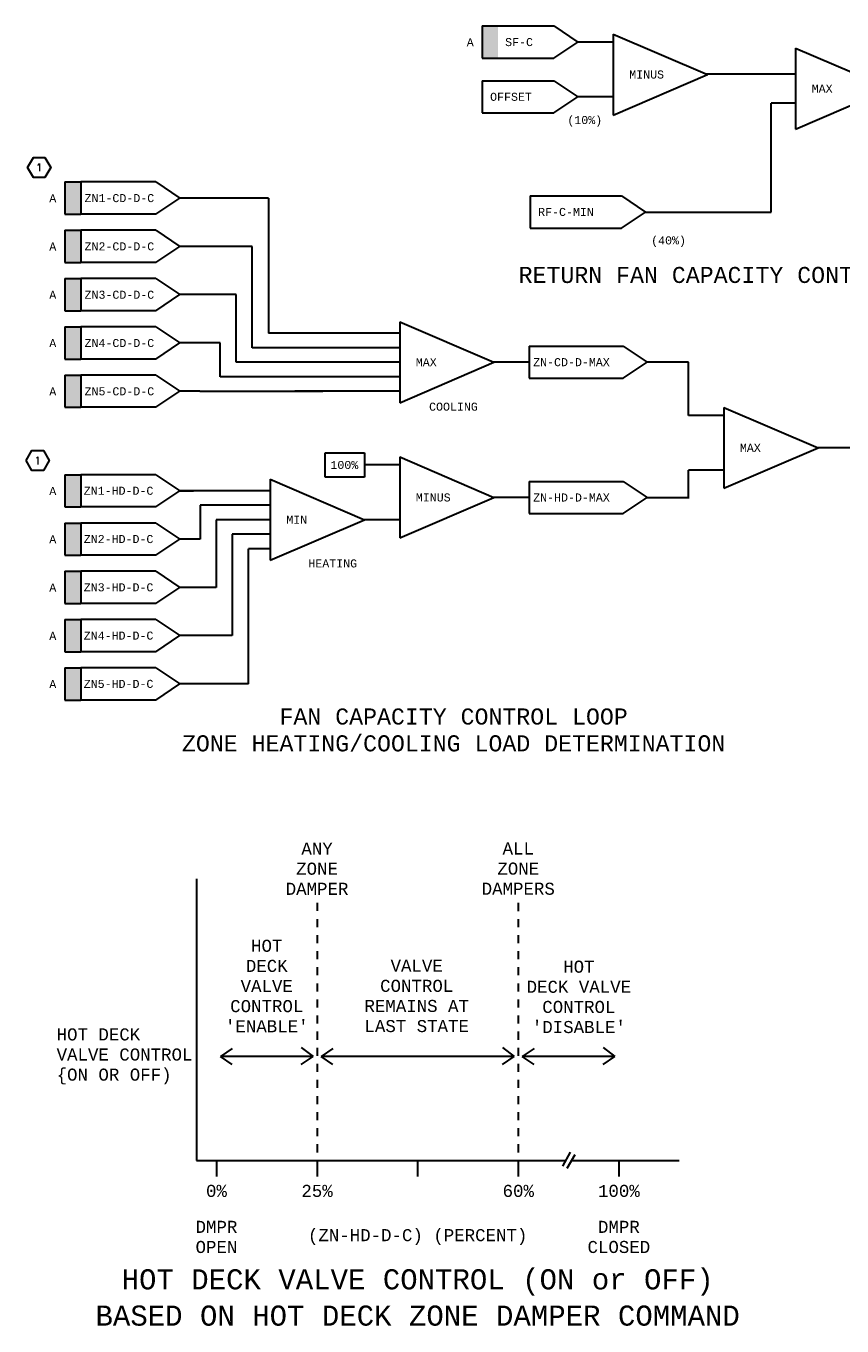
# Model space of a CAD drawing. Header units: inches. Extents: x 11.1 to 33.1, y 3.1 to 19.3.
# Tile 1 of 2: x 11.1 to 21.3, y 3.1 to 19.3. Entities that reach past the tile are written whole.
import ezdxf
from ezdxf.enums import TextEntityAlignment as Align

# ---------------------------------------------------------------- set-up
doc = ezdxf.new("R2010")
doc.units = ezdxf.units.IN
doc.header["$MEASUREMENT"] = 0
doc.layers.get('0').update_dxf_attribs({"lineweight": 13})
for name, color, linetype, lineweight in [('G-Anno-Std-Text-Tag', 231, 'Continuous', 30), ('M-ANNO-SYMB', 6, 'Continuous', 30), ('M-ANNO-TEXT', 2, 'Continuous', 30), ('M-DIAG-GRPH', 6, 'Continuous', 13), ('M-DIAG-INPD', 1, 'Continuous', 0)]:
    doc.layers.add(name, color=color, linetype=linetype, lineweight=lineweight)
doc.styles.add('Annotative', font='simplex.shx', dxfattribs={"width": 0.85, "height": 0.125})
doc.styles.add('CONTROLTXT', font='monotxt.shx')

# ---------------------------------------------------------------- blocks, each defined once
blk = doc.blocks.new('_TagHexagon')
at = {"color": 0, "linetype": 'ByBlock', "flags": 128}
blk.add_lwpolyline([(-0.144, 0), (-0.072, 0.125), (0.072, 0.125), (0.144, 0), (0.072, -0.125), (-0.072, -0.125), (-0.144, 0)], close=True, dxfattribs=at)
at = {"color": 0, "style": 'Annotative'}
blk.add_attdef('TAGNUMBER', text='', height=0.0938, dxfattribs=at).set_placement((0, -0.047), align=Align.CENTER)

msp = doc.modelspace()

# ---------------------------------------------------------------- hatches: boundary and pattern name
at = {"layer": 'M-ANNO-SYMB'}
for points in [[(16.793, 18.857), (16.793, 19.258), (16.993, 19.258), (16.993, 18.857)], [(11.607, 16.919), (11.607, 17.319), (11.807, 17.319), (11.807, 16.919)], [(11.607, 16.319), (11.607, 16.719), (11.807, 16.719), (11.807, 16.319)], [(11.607, 15.719), (11.607, 16.119), (11.807, 16.119), (11.807, 15.719)], [(11.607, 15.119), (11.607, 15.519), (11.807, 15.519), (11.807, 15.119)], [(11.607, 14.519), (11.607, 14.919), (11.807, 14.919), (11.807, 14.519)], [(11.607, 13.281), (11.607, 13.681), (11.807, 13.681), (11.807, 13.281)], [(11.607, 12.681), (11.607, 13.081), (11.807, 13.081), (11.807, 12.681)], [(11.607, 12.081), (11.607, 12.481), (11.807, 12.481), (11.807, 12.081)], [(11.607, 11.481), (11.607, 11.881), (11.807, 11.881), (11.807, 11.481)], [(11.607, 10.881), (11.607, 11.281), (11.807, 11.281), (11.807, 10.881)]]:
    msp.add_hatch(color=256, dxfattribs=at).paths.add_polyline_path(points)

# ---------------------------------------------------------------- linework, layer by layer
for p, q in [((16.793, 19.258), (17.686, 19.258)), ((16.793, 19.258), (16.793, 18.857)), ((17.686, 19.258), (17.983, 19.057)), ((18.422, 19.157), (19.593, 18.654)), ((18.422, 19.157), (18.422, 18.151)), ((17.686, 18.857), (17.983, 19.057)), ((18.422, 19.057), (17.983, 19.057)), ((20.689, 18.983), (21.859, 18.479)), ((20.689, 18.983), (20.689, 17.976)), ((16.793, 18.857), (17.686, 18.857)), ((18.422, 18.151), (19.593, 18.654)), ((20.689, 18.659), (19.56, 18.659)), ((16.793, 18.577), (17.686, 18.577)), ((16.793, 18.577), (16.793, 18.177)), ((17.686, 18.577), (17.983, 18.377)), ((20.689, 17.976), (21.859, 18.479)), ((17.686, 18.177), (17.983, 18.377)), ((18.422, 18.377), (17.983, 18.377)), ((20.689, 18.299), (20.384, 18.299)), ((20.384, 16.946, -0.004), (20.384, 18.299, 0.001)), ((16.793, 18.177), (17.686, 18.177)), ((11.607, 17.319, 0.021), (11.807, 17.319, 0.021)), ((11.607, 17.319, 0.021), (11.607, 16.919, 0.021)), ((12.74, 17.319, 0.021), (11.807, 17.319, 0.021)), ((11.807, 17.319, 0.021), (11.807, 16.919, 0.021)), ((12.74, 17.319, 0.021), (13.038, 17.119, 0.021)), ((17.39, 17.146), (18.524, 17.146)), ((17.39, 17.146), (17.39, 16.746)), ((18.524, 17.146), (18.822, 16.946)), ((12.74, 16.919, 0.021), (13.038, 17.119, 0.021)), ((14.138, 17.119, 0.021), (14.138, 15.439, 0.021)), ((11.607, 16.919, 0.021), (11.807, 16.919, 0.021)), ((12.74, 16.919, 0.021), (11.807, 16.919, 0.021)), ((18.524, 16.746), (18.822, 16.946)), ((11.607, 16.719, 0.021), (11.807, 16.719, 0.021)), ((11.607, 16.719, 0.021), (11.607, 16.319, 0.021)), ((12.74, 16.719, 0.021), (11.807, 16.719, 0.021)), ((11.807, 16.719, 0.021), (11.807, 16.319, 0.021)), ((12.74, 16.719, 0.021), (13.038, 16.519, 0.021)), ((17.39, 16.746), (18.524, 16.746)), ((12.74, 16.319, 0.021), (13.038, 16.519, 0.021)), ((13.938, 15.259, 0.021), (13.938, 16.519, 0.021)), ((11.607, 16.319, 0.021), (11.807, 16.319, 0.021)), ((12.74, 16.319, 0.021), (11.807, 16.319, 0.021)), ((11.607, 16.119, 0.021), (11.807, 16.119, 0.021)), ((11.607, 16.119, 0.021), (11.607, 15.719, 0.021)), ((12.74, 16.119, 0.021), (11.807, 16.119, 0.021)), ((11.807, 16.119, 0.021), (11.807, 15.719, 0.021)), ((12.74, 16.119, 0.021), (13.038, 15.919, 0.021)), ((12.74, 15.719, 0.021), (13.038, 15.919, 0.021)), ((13.738, 15.079, 0.021), (13.738, 15.919, 0.021)), ((11.607, 15.719, 0.021), (11.807, 15.719, 0.021)), ((12.74, 15.719, 0.021), (11.807, 15.719, 0.021)), ((11.607, 15.519, 0.021), (11.807, 15.519, 0.021)), ((11.607, 15.519, 0.021), (11.607, 15.119, 0.021)), ((12.74, 15.519, 0.021), (11.807, 15.519, 0.021)), ((11.807, 15.519, 0.021), (11.807, 15.119, 0.021)), ((12.74, 15.519, 0.021), (13.038, 15.319, 0.021)), ((15.77, 15.582, 0.021), (16.941, 15.079, 0.021)), ((15.77, 15.582, 0.021), (15.77, 14.575, 0.021)), ((15.77, 15.439, 0.021), (14.138, 15.439, 0.021)), ((12.74, 15.119, 0.021), (13.038, 15.319, 0.021)), ((13.538, 14.899, 0.021), (13.538, 15.319, 0.021)), ((15.77, 15.259, 0.021), (13.938, 15.259, 0.021)), ((17.38, 15.279, 0.021), (17.38, 14.879, 0.021)), ((17.38, 15.279, 0.021), (18.547, 15.279, 0.021)), ((18.547, 15.279, 0.021), (18.845, 15.079, 0.021)), ((11.607, 15.119, 0.021), (11.807, 15.119, 0.021)), ((12.74, 15.119, 0.021), (11.807, 15.119, 0.021)), ((15.77, 15.079, 0.021), (13.738, 15.079, 0.021)), ((15.77, 14.575, 0.021), (16.941, 15.079, 0.021)), ((17.38, 15.079, 0.021), (16.941, 15.079, 0.021)), ((18.547, 14.879, 0.021), (18.845, 15.079, 0.021)), ((19.359, 15.079, 0.021), (18.845, 15.079, 0.021)), ((19.359, 14.418, 0.021), (19.359, 15.079, 0.021)), ((11.607, 14.919, 0.021), (11.807, 14.919, 0.021)), ((11.607, 14.919, 0.021), (11.607, 14.519, 0.021)), ((12.74, 14.919, 0.021), (11.807, 14.919, 0.021)), ((11.807, 14.919, 0.021), (11.807, 14.519, 0.021)), ((12.74, 14.919, 0.021), (13.038, 14.719, 0.021)), ((15.77, 14.899, 0.021), (13.538, 14.899, 0.021)), ((17.38, 14.879, 0.021), (18.547, 14.879, 0.021)), ((12.74, 14.519, 0.021), (13.038, 14.719, 0.021)), ((13.288, 14.719, 0.021), (14.816, 14.719, 0.021)), ((15.77, 14.719, 0.021), (14.466, 14.719, 0.021)), ((11.607, 14.519, 0.021), (11.807, 14.519, 0.021)), ((12.74, 14.519, 0.021), (11.807, 14.519, 0.021)), ((19.797, 14.418, 0.021), (19.359, 14.418, 0.021)), ((19.797, 14.518, 0.021), (20.968, 14.015, 0.021)), ((19.797, 14.518, 0.021), (19.797, 13.512, 0.021)), ((14.842, 13.652, 0.021), (14.842, 13.952, 0.021)), ((14.842, 13.952, 0.021), (15.332, 13.952, 0.021)), ((15.332, 13.952, 0.021), (15.332, 13.652, 0.021)), ((15.77, 13.902, 0.021), (16.941, 13.398, 0.021)), ((15.77, 13.902, 0.021), (15.77, 12.895, 0.021)), ((19.797, 13.512, 0.021), (20.968, 14.015, 0.021)), ((21.406, 14.015, 0.021), (20.968, 14.015, 0.021)), ((15.77, 13.802, 0.021), (15.332, 13.802, 0.021)), ((19.797, 13.738, 0.021), (19.359, 13.738, 0.021)), ((19.359, 13.398, 0.021), (19.359, 13.738, 0.021)), ((11.607, 13.681, 0.043), (11.807, 13.681, 0.043)), ((11.607, 13.681, 0.043), (11.607, 13.281, 0.043)), ((12.74, 13.681, 0.043), (11.807, 13.681, 0.043)), ((11.807, 13.681, 0.043), (11.807, 13.281, 0.043)), ((12.74, 13.681, 0.043), (13.038, 13.481, 0.043)), ((14.161, 13.625, 0.043), (15.332, 13.121, 0.043)), ((14.161, 13.625, 0.043), (14.161, 12.618, 0.043)), ((15.332, 13.652, 0.021), (14.842, 13.652, 0.021)), ((17.38, 13.598, 0.021), (17.38, 13.198, 0.021)), ((17.38, 13.598, 0.021), (18.547, 13.598, 0.021)), ((18.547, 13.598, 0.021), (18.845, 13.398, 0.021)), ((12.74, 13.281, 0.043), (13.038, 13.481, 0.043)), ((14.161, 13.481, 0.043), (13.038, 13.481, 0.043)), ((13.038, 13.481, 0.043), (13.206, 13.481, 0.043)), ((11.607, 13.281, 0.043), (11.807, 13.281, 0.043)), ((12.74, 13.281, 0.043), (11.807, 13.281, 0.043)), ((14.161, 13.301, 0.043), (13.29, 13.301, 0.043)), ((13.29, 13.301, 0.043), (13.29, 12.881, 0.043)), ((15.77, 12.895, 0.021), (16.941, 13.398, 0.021)), ((17.38, 13.398, 0.021), (16.941, 13.398, 0.021)), ((18.547, 13.198, 0.021), (18.845, 13.398, 0.021)), ((13.49, 13.121, 0.043), (13.49, 12.281, 0.043)), ((14.161, 13.121, 0.043), (13.49, 13.121, 0.043)), ((14.161, 12.618, 0.043), (15.332, 13.121, 0.043)), ((15.77, 13.121, 0.021), (15.332, 13.121, 0.021)), ((17.38, 13.198, 0.021), (18.547, 13.198, 0.021)), ((11.607, 13.081, 0.043), (11.807, 13.081, 0.043)), ((11.607, 13.081, 0.043), (11.607, 12.681, 0.043)), ((12.74, 13.081, 0.043), (11.807, 13.081, 0.043)), ((11.807, 13.081, 0.043), (11.807, 12.681, 0.043)), ((12.74, 13.081, 0.043), (13.038, 12.881, 0.043)), ((14.161, 12.941, 0.043), (13.69, 12.941, 0.043)), ((13.69, 12.941, 0.043), (13.69, 11.681, 0.043)), ((12.74, 12.681, 0.043), (13.038, 12.881, 0.043)), ((11.607, 12.681, 0.043), (11.807, 12.681, 0.043)), ((12.74, 12.681, 0.043), (11.807, 12.681, 0.043)), ((13.89, 11.081, 0.043), (13.89, 12.761, 0.043)), ((14.161, 12.761, 0.043), (13.89, 12.761, 0.043)), ((11.607, 12.481, 0.043), (11.807, 12.481, 0.043)), ((11.607, 12.481, 0.043), (11.607, 12.081, 0.043)), ((12.74, 12.481, 0.043), (11.807, 12.481, 0.043)), ((11.807, 12.481, 0.043), (11.807, 12.081, 0.043)), ((12.74, 12.481, 0.043), (13.038, 12.281, 0.043)), ((12.74, 12.081, 0.043), (13.038, 12.281, 0.043)), ((11.607, 12.081, 0.043), (11.807, 12.081, 0.043)), ((12.74, 12.081, 0.043), (11.807, 12.081, 0.043)), ((11.607, 11.881, 0.043), (11.807, 11.881, 0.043)), ((11.607, 11.881, 0.043), (11.607, 11.481, 0.043)), ((12.74, 11.881, 0.043), (11.807, 11.881, 0.043)), ((11.807, 11.881, 0.043), (11.807, 11.481, 0.043)), ((12.74, 11.881, 0.043), (13.038, 11.681, 0.043)), ((12.74, 11.481, 0.043), (13.038, 11.681, 0.043)), ((11.607, 11.481, 0.043), (11.807, 11.481, 0.043)), ((12.74, 11.481, 0.043), (11.807, 11.481, 0.043)), ((11.607, 11.281, 0.043), (11.807, 11.281, 0.043)), ((11.607, 11.281, 0.043), (11.607, 10.881, 0.043)), ((12.74, 11.281, 0.043), (11.807, 11.281, 0.043)), ((11.807, 11.281, 0.043), (11.807, 10.881, 0.043)), ((12.74, 11.281, 0.043), (13.038, 11.081, 0.043)), ((12.74, 10.881, 0.043), (13.038, 11.081, 0.043)), ((11.607, 10.881, 0.043), (11.807, 10.881, 0.043)), ((12.74, 10.881, 0.043), (11.807, 10.881, 0.043))]:
    msp.add_line(p, q, dxfattribs=at)
at = {"layer": 'M-ANNO-SYMB', "color": 6}
for p, q in [((14.138, 17.119, 0.021), (13.038, 17.119, 0.021)), ((18.822, 16.946), (20.384, 16.946)), ((13.938, 16.519, 0.021), (13.038, 16.519, 0.021)), ((13.738, 15.919, 0.021), (13.038, 15.919, 0.021)), ((13.538, 15.319, 0.021), (13.038, 15.319, 0.021)), ((13.288, 14.719, 0.021), (13.038, 14.719, 0.021)), ((18.845, 13.398, 0.021), (19.366, 13.398, 0.021)), ((13.29, 12.881, 0.043), (13.038, 12.881, 0.043)), ((13.49, 12.281, 0.043), (13.038, 12.281, 0.043)), ((13.69, 11.681, 0.043), (13.038, 11.681, 0.043)), ((13.89, 11.081, 0.043), (13.038, 11.081, 0.043))]:
    msp.add_line(p, q, dxfattribs=at)
at = {"layer": 'M-DIAG-GRPH', "linetype": 'Continuous', "lineweight": 30}
for p, q in [((13.243, 8.66), (13.243, 5.16)), ((14.743, 8.36), (14.743, 8.26)), ((17.243, 8.359), (17.243, 8.259)), ((14.743, 8.159), (14.743, 8.06)), ((17.243, 8.159), (17.243, 8.059)), ((14.743, 7.96), (14.743, 7.86)), ((17.243, 7.96), (17.243, 7.86)), ((14.743, 7.76), (14.743, 7.66)), ((17.243, 7.76), (17.243, 7.66)), ((14.743, 7.56), (14.743, 7.46)), ((17.243, 7.56), (17.243, 7.46)), ((14.743, 7.36), (14.743, 7.26)), ((17.243, 7.36), (17.243, 7.26)), ((14.743, 7.16), (14.743, 7.06)), ((17.243, 7.16), (17.243, 7.06)), ((14.743, 6.96), (14.743, 6.86)), ((17.243, 6.96), (17.243, 6.86)), ((14.743, 6.76), (14.743, 6.66)), ((17.243, 6.76), (17.243, 6.66)), ((14.743, 6.56), (14.743, 6.46)), ((17.243, 6.56), (17.243, 6.46)), ((14.743, 6.36), (14.743, 6.26)), ((17.243, 6.36), (17.243, 6.26)), ((14.743, 6.16), (14.743, 6.06)), ((17.243, 6.16), (17.243, 6.06)), ((14.743, 5.96), (14.743, 5.86)), ((17.243, 5.96), (17.243, 5.86)), ((14.743, 5.76), (14.743, 5.66)), ((17.243, 5.76), (17.243, 5.66)), ((14.743, 5.56), (14.743, 5.46)), ((17.243, 5.56), (17.243, 5.46)), ((14.743, 5.36), (14.743, 5.26)), ((17.243, 5.36), (17.243, 5.26)), ((17.89, 5.262), (17.791, 5.089)), ((17.945, 5.231), (17.845, 5.058)), ((13.243, 5.16), (17.831, 5.16)), ((13.493, 5.16), (13.493, 4.96)), ((14.743, 5.16), (14.743, 4.96)), ((15.993, 5.16), (15.993, 4.96)), ((17.243, 5.16), (17.243, 4.96)), ((17.904, 5.16), (19.243, 5.16)), ((18.493, 5.16), (18.493, 4.96))]:
    msp.add_line(p, q, dxfattribs=at)
at = {"layer": 'M-DIAG-GRPH', "lineweight": 30}
for p, q in [((13.689, 6.552), (13.543, 6.452)), ((14.546, 6.562), (14.693, 6.452)), ((14.939, 6.552), (14.793, 6.452)), ((17.046, 6.562), (17.193, 6.452)), ((17.439, 6.552), (17.293, 6.452)), ((18.296, 6.562), (18.443, 6.452)), ((14.693, 6.452), (13.543, 6.452)), ((13.689, 6.352), (13.543, 6.452)), ((14.546, 6.351), (14.693, 6.452)), ((17.193, 6.452), (14.793, 6.452)), ((14.939, 6.352), (14.793, 6.452)), ((17.046, 6.351), (17.193, 6.452)), ((18.443, 6.452), (17.293, 6.452)), ((17.439, 6.352), (17.293, 6.452)), ((18.296, 6.35), (18.443, 6.452))]:
    msp.add_line(p, q, dxfattribs=at)

# ---------------------------------------------------------------- block references
at = {"layer": 'G-Anno-Std-Text-Tag'}
ref = msp.add_blockref('_TagHexagon', (11.29, 17.5), dxfattribs=at)
ref.add_attrib('TAGNUMBER', '1', dxfattribs={"layer": '0', "color": 0, "transparency": 16777216, "height": 0.0938, "style": 'Annotative'}).set_placement((11.29, 17.453), align=Align.CENTER)
ref = msp.add_blockref('_TagHexagon', (11.271, 13.857, 0.021), dxfattribs=at)
ref.add_attrib('TAGNUMBER', '1', dxfattribs={"layer": '0', "color": 0, "transparency": 16777216, "height": 0.0938, "style": 'Annotative'}).set_placement((11.271, 13.81, 0.021), align=Align.CENTER)

# ---------------------------------------------------------------- texts
at = {"layer": 'M-ANNO-TEXT', "style": 'CONTROLTXT'}
for s, insert, char_height, width, attachment_point in [('A', (16.603, 19.105), 0.1, 0.10559, 1), ('SF-C', (17.08, 19.057), 0.1, 0.89802, 4), ('MINUS', (18.622, 18.654), 0.1, 0.1842, 4), ('OFFSET', (16.893, 18.377), 0.1, 0.89802, 4), ('MAX', (20.889, 18.479), 0.1, 0.1842, 4), ('A', (11.416, 17.167, 0.021), 0.1, 0.10559, 1), ('ZN1-CD-D-C', (11.854, 17.118), 0.1, 0.2775, 4), ('RF-C-MIN', (17.49, 16.946), 0.1, 0.99242, 4), ('A', (11.416, 16.567, 0.021), 0.1, 0.10559, 1), ('ZN2-CD-D-C', (11.854, 16.518), 0.1, 0.2775, 4), ('RETURN FAN CAPACITY CONTROL LOOP', (20.017, 16.061, -0.015), 0.2, 10.23958, 8), ('A', (11.416, 15.967, 0.021), 0.1, 0.10559, 1), ('ZN3-CD-D-C', (11.854, 15.917), 0.1, 0.2775, 4), ('A', (11.416, 15.367, 0.021), 0.1, 0.10559, 1), ('ZN4-CD-D-C', (11.854, 15.317), 0.1, 0.2775, 4), ('MAX', (15.97, 15.079, 0.021), 0.1, 0.1842, 4), ('ZN-CD-D-MAX', (17.428, 15.079, 0.021), 0.1, 1.08551, 4), ('A', (11.416, 14.766, 0.021), 0.1, 0.10559, 1), ('ZN5-CD-D-C', (11.854, 14.717), 0.1, 0.2775, 4), ('COOLING', (16.135, 14.526, 0.021), 0.1, 0.1842, 4), ('MAX', (19.997, 14.015, 0.021), 0.1, 0.1842, 4), ('100%', (15.082, 13.852, 0.021), 0.1, 0.8, 2), ('A', (11.416, 13.529, 0.043), 0.1, 0.10559, 1), ('ZN1-HD-D-C', (11.844, 13.481, 0.043), 0.1, 0.2775, 4), ('MINUS', (15.97, 13.398, 0.021), 0.1, 0.1842, 4), ('ZN-HD-D-MAX', (17.428, 13.398, 0.021), 0.1, 1.08551, 4), ('MIN', (14.361, 13.121, 0.043), 0.1, 0.1842, 4), ('A', (11.416, 12.929, 0.043), 0.1, 0.10559, 1), ('ZN2-HD-D-C', (11.844, 12.881, 0.043), 0.1, 0.2775, 4), ('HEATING', (14.635, 12.578, 0.043), 0.1, 0.1842, 4), ('A', (11.416, 12.329, 0.043), 0.1, 0.10559, 1), ('ZN3-HD-D-C', (11.844, 12.281, 0.043), 0.1, 0.2775, 4), ('A', (11.416, 11.729, 0.043), 0.1, 0.10559, 1), ('ZN4-HD-D-C', (11.844, 11.681, 0.043), 0.1, 0.2775, 4), ('A', (11.416, 11.129, 0.043), 0.1, 0.10559, 1), ('ZN5-HD-D-C', (11.844, 11.081, 0.043), 0.1, 0.2775, 4), ('FAN CAPACITY CONTROL LOOP\\PZONE HEATING/COOLING LOAD DETERMINATION', (16.44, 10.24), 0.2, 10.23958, 8)]:
    msp.add_mtext(s, dxfattribs=dict(at, insert=insert, char_height=char_height, width=width, attachment_point=attachment_point))
at = {"layer": 'M-DIAG-INPD', "linetype": 'Continuous', "lineweight": 30, "style": 'CONTROLTXT'}
for s, p in [('(10%%%)', (17.853, 18.139)), ('(40%%%)', (18.894, 16.643))]:
    msp.add_text(s, height=0.1, dxfattribs=at).set_placement(p, align=Align.TOP_LEFT)
for s, p in [('0%%%', (13.493, 4.781)), ('25%%%', (14.743, 4.781)), ('60%%%', (17.243, 4.781)), ('100%%%', (18.493, 4.781))]:
    msp.add_text(s, height=0.15, dxfattribs=at).set_placement(p, align=Align.MIDDLE_CENTER)
msp.add_text('(ZN-HD-D-C) (PERCENT)', height=0.15, dxfattribs=at).set_placement((15.993, 4.156), align=Align.CENTER)
at = {"layer": 'M-DIAG-INPD', "lineweight": 30, "style": 'CONTROLTXT'}
for s, p in [('HOT DECK VALVE CONTROL (ON or OFF)', (15.993, 3.557)), ('BASED ON HOT DECK ZONE DAMPER COMMAND', (15.993, 3.106))]:
    msp.add_text(s, height=0.25, dxfattribs=at).set_placement(p, align=Align.CENTER)
at = {"layer": 'M-DIAG-INPD', "lineweight": 30, "char_height": 0.15, "style": 'CONTROLTXT'}
for s, insert, width, attachment_point in [('ANY\\PZONE\\PDAMPER', (14.743, 8.46), 1.30712, 8), ('ALL\\PZONE\\PDAMPERS', (17.243, 8.459), 1.30712, 8), ("HOT\\PDECK\\PVALVE CONTROL 'ENABLE'", (14.118, 6.752), 1.30712, 8), ('VALVE CONTROL REMAINS AT\\PLAST STATE', (15.981, 6.752), 1.30712, 8), ("HOT\\PDECK VALVE CONTROL 'DISABLE'", (17.996, 6.74), 1.30712, 8), ('HOT DECK\\PVALVE CONTROL\\P\\{ON OR OFF)', (11.507, 6.452), 1.68251, 4), ('DMPR\\POPEN', (13.493, 4.409), 1.30712, 2), ('DMPR\\PCLOSED', (18.493, 4.409), 1.30712, 2)]:
    msp.add_mtext(s, dxfattribs=dict(at, insert=insert, width=width, attachment_point=attachment_point))

doc.saveas('drawing.dxf')
